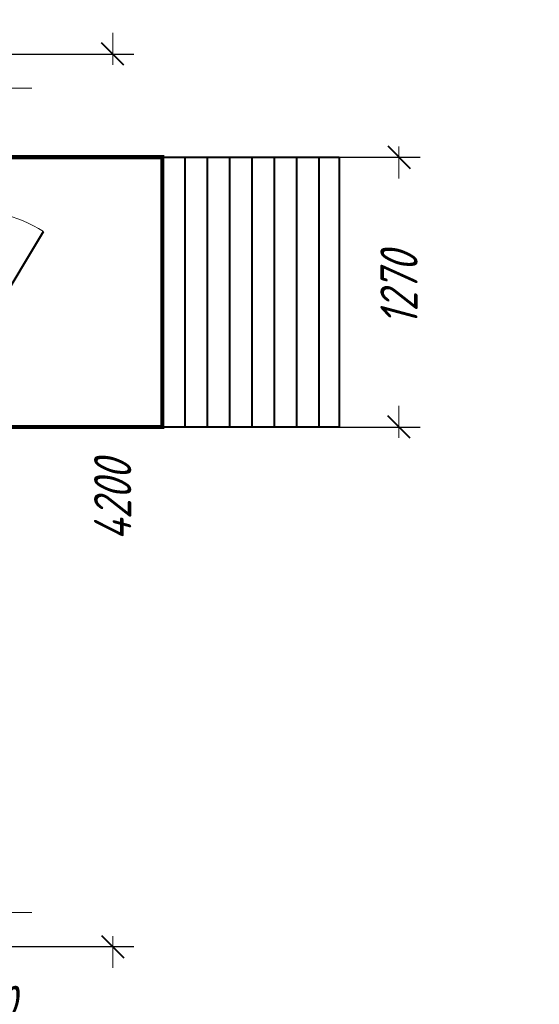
# Model space of a CAD drawing. Header units: millimetres. Extents: x 0 to 594, y 0 to 420.
# Tile 38 of 53: x 173 to 221, y 261 to 354. Entities that reach past the tile are written whole.
import ezdxf

# ---------------------------------------------------------------- set-up
doc = ezdxf.new("R2010")
doc.units = ezdxf.units.MM
for name, pattern in [('K5LT_AXLED', [17.302989, 12.802989, -1.5, 1.5, -1.5]), ('K5LT_BASIC', [0]), ('K5LT_THIN', [0])]:
    doc.linetypes.add(name, pattern=pattern)
doc.styles.add('KDIMTEXTSTYLE', font='GOST_AU.SHX', dxfattribs={"width": 0.96, "oblique": 15, "height": 5})
doc.dimstyles.new('KDIMSTYLE (0.02)', dxfattribs={"dimtxt": 5, "dimasz": 1, "dimexe": 2, "dimexo": 0, "dimgap": 1, "dimtad": 1, "dimlfac": 50, "dimtxsty": 'KDIMTEXTSTYLE', "dimsah": 1, "dimcen": 0, "dimdle": 1, "dimadec": 0, "dimazin": 0, "dimtfac": 0.667, "dimtmove": 0, "dimatfit": 3, "dimfxl": 1, "dimtvp": 1, "dimtfill": 1, "dimtolj": 1, "dimtzin": 0, "dimarcsym": 0})

# ---------------------------------------------------------------- blocks, each defined once
blk = doc.blocks.new('KDIMARROW_03')
at = {"color": 0, "linetype": 'K5LT_BASIC', "lineweight": 40}
blk.add_line((-1.061, -1.061), (1.061, 1.061), dxfattribs=at)
at = {"color": 0, "linetype": 'K5LT_THIN', "lineweight": 18}
for q in [(-1, 0), (2, 0)]:
    blk.add_line((0, 0), q, dxfattribs=at)

msp = doc.modelspace()

# ---------------------------------------------------------------- linework, layer by layer
at = {"color": 30, "linetype": 'K5LT_AXLED', "lineweight": 18, "true_color": 0xff8000}
for p, q in [((79.5409, 347.21912), (173.69016, 347.21912)), ((79.74196, 269.61912), (173.69016, 269.61912))]:
    msp.add_line(p, q, dxfattribs=at)
at = {"color": 5, "linetype": 'K5LT_BASIC', "lineweight": 40, "true_color": 0x0000ff}
for p, q in [((185.96889, 340.71797), (202.60853, 340.71797)), ((188.07228, 340.71783), (188.07228, 315.31998)), ((190.17567, 340.71753), (190.17567, 315.31969)), ((192.27906, 340.71724), (192.27906, 315.3194)), ((194.38245, 340.71695), (194.38245, 315.31911)), ((196.48584, 340.71666), (196.48584, 315.31882)), ((198.58923, 340.71637), (198.58923, 315.31853)), ((200.69262, 340.71608), (200.69262, 315.31824)), ((202.60853, 340.71797), (202.60853, 315.31797)), ((166.54196, 320.01912), (174.8003, 333.72313)), ((202.60853, 315.31797), (185.96889, 315.32027))]:
    msp.add_line(p, q, dxfattribs=at)
at = {"color": 5, "linetype": 'K5LT_BASIC', "true_color": 0x0000ff, "const_width": 0.4}
msp.add_lwpolyline([(166.64196, 336.01881), (166.64196, 340.71797), (185.96889, 340.71797), (185.96889, 315.32027), (166.64196, 315.32027), (166.64196, 320.18506)], dxfattribs=at)
at = {"color": 5, "linetype": 'K5LT_THIN', "lineweight": 18, "true_color": 0x0000ff}
msp.add_arc((166.54196, 320.01912), 16, 58.9258875, 90, dxfattribs=at)

# ---------------------------------------------------------------- dimensions: what is measured, and where the dimension line sits
at = {"color": 5, "true_color": 0x0000ff}
msp.add_linear_dim(base=(131.53714, 358.19936), p1=(166.54196, 350.41912), p2=(131.53714, 358.19936), location=(175.11463, 358.19936), dimstyle='KDIMSTYLE (0.02)', override={"dimexo": 2, "dimpost": '\\H3.5;\\W0.96;\\Q15;<>', "dimblk1": 'KDIMARROW_03', "dimblk2": 'KDIMARROW_03', "dimse1": 0, "dimse2": 0, "dimclrt": 7, "dimtolj": 1}, dxfattribs=at).render()
for base, p1, p2, location in [((181.29891, 350.41912), (166.54196, 266.41912), (166.54196, 350.41912), (181.29891, 308.41912)), ((208.22703, 315.31797), (200.60853, 340.71797), (200.60853, 315.31797), (208.22703, 328.31797))]:
    msp.add_linear_dim(base=base, p1=p1, p2=p2, angle=90, location=location, dimstyle='KDIMSTYLE (0.02)', override={"dimexo": 2, "dimpost": '\\H3.5;\\W0.96;\\Q15;<>', "dimblk1": 'KDIMARROW_03', "dimblk2": 'KDIMARROW_03', "dimse1": 0, "dimse2": 0, "dimclrt": 7, "dimtolj": 1}, dxfattribs=at).render()
msp.add_linear_dim(base=(159.64196, 274.81912), p1=(157.005, 268.41912), p2=(157.005, 274.81912), angle=90, location=(169.33562, 260.99357), text='\\H3.5;\\W0.96;\\Q15;\\H3.5;\\W0.96;\\Q15;\\Q15;300', dimstyle='KDIMSTYLE (0.02)', override={"dimexo": 2, "dimtoh": 1, "dimblk1": 'KDIMARROW_03', "dimblk2": 'KDIMARROW_03', "dimse1": 0, "dimse2": 0, "dimclrt": 7, "dimtmove": 1, "dimtolj": 1}, dxfattribs=at).render()

doc.saveas('drawing.dxf')
